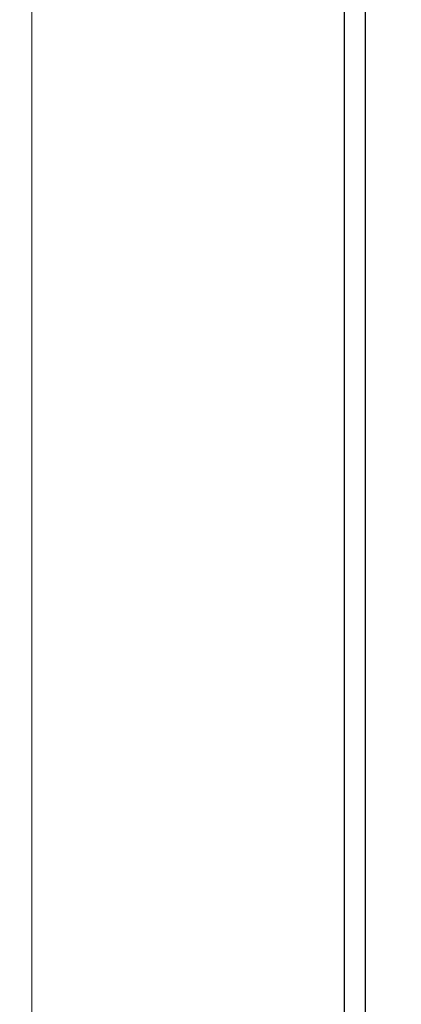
# Paper-space layout 'Blatt2' of a CAD drawing. Header units: millimetres. Extents: x 5 to 418, y 2 to 292.
# Tile 29 of 73: x 101.37 to 102.88, y 200.5 to 204.42. Entities that reach past the tile are written whole.
import ezdxf

# ---------------------------------------------------------------- set-up
doc = ezdxf.new("R2010")
doc.units = ezdxf.units.MM

psp = doc.layouts.new('Blatt2')

# ---------------------------------------------------------------- linework, layer by layer
at = {"color": 7, "linetype": 'Continuous', "lineweight": 18}
psp.add_line((101.4142, 207.4933), (101.4142, 184.7204), dxfattribs=at)
at = {"color": 7, "linetype": 'Continuous', "lineweight": 25}
for p, q in [((102.6557, 205.0074), (102.6557, 193.9841)), ((102.7399, 204.9199), (102.7399, 194.0327))]:
    psp.add_line(p, q, dxfattribs=at)
at = {"color": 7, "linetype": 'Continuous', "lineweight": 18}
psp.add_open_spline([(95.6334, 212.4953), (97.433, 211.3444), (101.0332, 209.0418), (106.6968, 205.6313), (112.5822, 202.2461), (118.2059, 199.1611), (121.8843, 197.2491), (123.4728, 196.4234)], degree=3, knots=[0, 0, 0, 0, 0.204721, 0.409562, 0.623395, 0.837364, 1, 1, 1, 1], dxfattribs=at)
at = {"color": 7, "linetype": 'Continuous', "lineweight": 25}
psp.add_open_spline([(95.7781, 212.1963), (96.4673, 211.7476), (98.3911, 210.4953), (101.7059, 208.4298), (105.7185, 205.9979), (109.8914, 203.56), (114.1375, 201.1628), (118.2908, 198.9004), (121.4607, 197.2255), (123.1971, 196.3406), (123.621, 196.1246)], degree=3, knots=[0, 0, 0, 0, 0.079167, 0.220979, 0.371612, 0.522329, 0.673084, 0.823745, 0.956982, 1, 1, 1, 1], dxfattribs=at)

doc.saveas('drawing.dxf')
